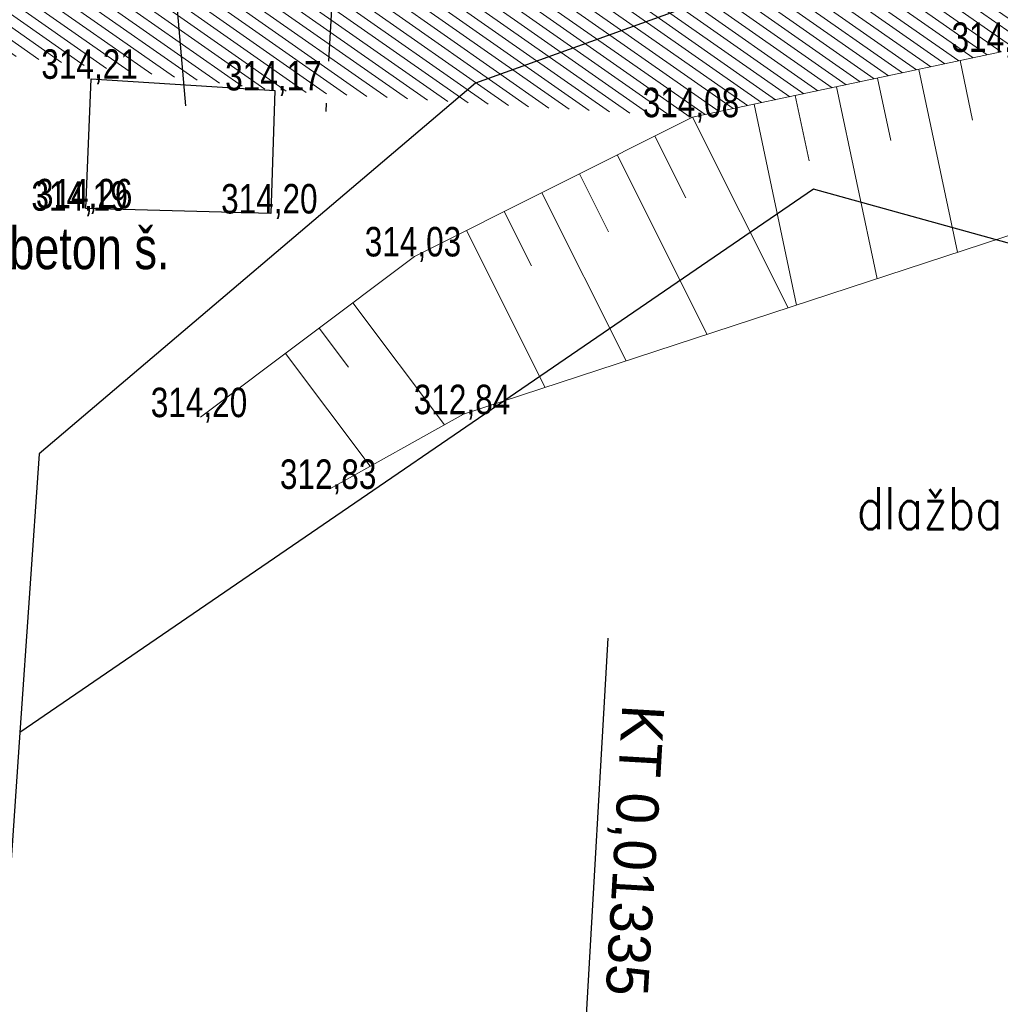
# Model space of a CAD drawing. Extents: x -783215 to -782699, y -1044860 to -1044498.
# Tile 13 of 60: x -783101 to -783090, y -1044727 to -1044715. Entities that reach past the tile are written whole.
import ezdxf
from ezdxf import colors
from ezdxf.entities.mleader import LeaderData, LeaderLine
from ezdxf.enums import TextEntityAlignment as Align
from ezdxf.math import Vec2, Vec3

# ---------------------------------------------------------------- set-up
doc = ezdxf.new("R2010")
doc.units = 0
doc.header["$MEASUREMENT"] = 0
doc.linetypes.add('ČERCHOVANÁX2', pattern=[2, 1, -0.5, 0, -0.5])
for name, color, linetype in [('A_PŘÍČNÉ ŘEZY', 6, 'CONTINUOUS'), ('C3D_Trasa-Popisy trasy', 1, 'CONTINUOUS'), ('popisky nové', 1, 'CONTINUOUS'), ('S_VODA', 150, 'VODVPITO'), ('Z_hrany ploch', 7, 'CONTINUOUS'), ('Z_Popisy', 7, 'CONTINUOUS')]:
    doc.layers.add(name, color=color, linetype=linetype)
for name, color, linetype, lineweight in [('KN_hranice pozemků', 140, 'CONTINUOUS', 30), ('Z_VÝŠKY', 7, 'CONTINUOUS', 9), ('Z_VÝŠKY NETISK', 252, 'CONTINUOUS', 9)]:
    doc.layers.add(name, color=color, linetype=linetype, lineweight=lineweight)
doc.layers.add('Z_svahování', color=7, linetype='CONTINUOUS', lineweight=9, true_color=0x703800)
doc.layers.add('šrafy zeleň', color=7, linetype='CONTINUOUS', lineweight=13, true_color=0xdaf1b1)
doc.styles.add('ROMANS', font='romans.shx', dxfattribs={"width": 0.8})
doc.styles.add('Style-cs_Working', font='cs_Working.shx')
doc.linetypes.add('VODVPITO', pattern='A,7,-6.5,[2,civil.shx,S=1,R=0,X=0,Y=0],-6.5', length=20)

msp = doc.modelspace()

# ---------------------------------------------------------------- hatches: boundary and pattern name
at = {"layer": 'šrafy zeleň', "linetype": 'ByBlock', "ltscale": 2500}
h = msp.add_hatch(dxfattribs=at)
h.set_pattern_fill('ANSI31', color=256, angle=100)
h.set_pattern_definition([(145, (0, 0), (-0.071697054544, -0.102394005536), [])])
h.paths.add_polyline_path([(-783076.403, -1044720.256), (-783076.403, -1044719.156), (-783075.303, -1044719.156), (-783075.303, -1044720.256)])
edge = h.paths.add_edge_path()
edge.add_line((-783075.375, -1044716.204), (-783075.86, -1044712.86))
edge.add_line((-783075.86, -1044712.86), (-783087.109, -1044714.095))
edge.add_arc((-783091.662, -1044672.594), 41.75, 266.7095, 276.2615, ccw=False)
edge.add_line((-783094.059, -1044714.275), (-783107.39, -1044713.508))
edge.add_line((-783107.39, -1044713.508), (-783107.451, -1044714.919))
edge.add_line((-783107.451, -1044714.919), (-783102.36, -1044715.22))
edge.add_line((-783102.36, -1044715.22), (-783098.121, -1044715.777))
edge.add_line((-783098.121, -1044715.777), (-783093.164, -1044716.095))
edge.add_line((-783093.164, -1044716.095), (-783089.499, -1044715.32))
edge.add_line((-783089.499, -1044715.32), (-783082.737, -1044714.904))
edge.add_line((-783082.737, -1044714.904), (-783079.734, -1044715.356))
edge.add_line((-783079.734, -1044715.356), (-783078.177, -1044720.379))
edge.add_line((-783078.177, -1044720.379), (-783077.874, -1044728.355))
edge.add_line((-783077.874, -1044728.355), (-783077.859, -1044729.156))
edge.add_line((-783077.859, -1044729.156), (-783077.849, -1044729.519))
edge.add_line((-783077.849, -1044729.519), (-783075.242, -1044729.515))
edge.add_arc((-783063.958, -1044733.596), 12, 145.4578, 160.1178, ccw=False)
edge.add_line((-783073.842, -1044726.791), (-783074.658, -1044721.159))
edge.add_line((-783074.658, -1044721.159), (-783075.375, -1044716.204))

# ---------------------------------------------------------------- linework, layer by layer
at = {"layer": 'A_PŘÍČNÉ ŘEZY', "linetype": 'ČERCHOVANÁX2'}
msp.add_lwpolyline([(-783097.019, -1044707.344), (-783097.306, -1044712.335), (-783097.536, -1044716.329)], dxfattribs=at)
at = {"layer": 'C3D_Trasa-Popisy trasy', "color": 1, "linetype": 'Continuous', "lineweight": -3}
msp.add_line((-783094.169, -1044722.279), (-783094.456, -1044727.271), dxfattribs=at)
at = {"layer": 'KN_hranice pozemků', "linetype": 'Continuous'}
for p, q in [((-783090.71, -1044713.88), (-783095.74, -1044715.69)), ((-783095.74, -1044715.69), (-783100.92, -1044720.09)), ((-783091.73, -1044716.95), (-783101.15, -1044723.4)), ((-783081.21, -1044719.86), (-783091.73, -1044716.95)), ((-783100.92, -1044720.09), (-783101.15, -1044723.4)), ((-783101.15, -1044723.4), (-783102.24, -1044739.31))]:
    msp.add_line(p, q, dxfattribs=at).dxf.unprotected_set("ltscale", 0)
at = {"layer": 'S_VODA', "ltscale": 0.2}
msp.add_lwpolyline([(-783062.929, -1044708.411), (-783099.462, -1044712.711), (-783099.184, -1044715.961)], dxfattribs=at)
at = {"layer": 'Z_hrany ploch', "linetype": 'Continuous'}
for p, q in [((-783100.367, -1044717.177), (-783100.303, -1044715.639)), ((-783100.303, -1044715.639), (-783098.121, -1044715.777)), ((-783098.121, -1044715.777), (-783098.169, -1044717.238)), ((-783098.169, -1044717.238), (-783100.367, -1044717.177))]:
    msp.add_line(p, q, dxfattribs=at).dxf.unprotected_set("ltscale", 0)
at = {"layer": 'Z_svahování'}
for p, q in [((-783089.499, -1044715.32), (-783093.164, -1044716.095)), ((-783090.477, -1044715.527), (-783090.018, -1044717.699)), ((-783089.988, -1044715.423), (-783089.839, -1044716.129)), ((-783090.967, -1044715.63), (-783090.81, -1044716.371)), ((-783091.456, -1044715.734), (-783090.974, -1044718.012)), ((-783091.945, -1044715.837), (-783091.781, -1044716.614)), ((-783092.434, -1044715.941), (-783091.93, -1044718.326)), ((-783093.164, -1044716.095), (-783096.464, -1044717.748)), ((-783093.164, -1044716.095), (-783092.03, -1044718.358)), ((-783093.611, -1044716.319), (-783093.245, -1044717.051)), ((-783094.058, -1044716.543), (-783092.991, -1044718.673)), ((-783094.505, -1044716.767), (-783094.161, -1044717.454)), ((-783094.952, -1044716.991), (-783093.952, -1044718.988)), ((-783095.882, -1044719.621), (-783088.618, -1044717.24)), ((-783095.399, -1044717.215), (-783095.077, -1044717.858)), ((-783095.846, -1044717.439), (-783094.912, -1044719.303)), ((-783096.464, -1044717.748), (-783099.004, -1044719.656)), ((-783097.196, -1044718.298), (-783096.108, -1044719.747)), ((-783097.596, -1044718.598), (-783097.247, -1044719.063)), ((-783097.996, -1044718.899), (-783096.989, -1044720.239)), ((-783097.471, -1044720.508), (-783095.882, -1044719.621))]:
    msp.add_line(p, q, dxfattribs=at).dxf.unprotected_set("ltscale", 0)

# ---------------------------------------------------------------- texts
at = {"layer": 'C3D_Trasa-Popisy trasy', "color": 1, "linetype": 'Continuous', "lineweight": -3, "insert": (-783094.188, -1044724.782), "char_height": 0.5, "attachment_point": 8, "rotation": 266.7095, "style": 'Style-cs_Working'}
msp.add_mtext('KT 0,01335', dxfattribs=at)
at = {"layer": 'Z_Popisy', "color": 7, "linetype": 'Continuous', "style": 'Style-cs_Working', "width": 0.8}
msp.add_text('beton š.', height=0.5, dxfattribs=at).set_placement((-783100.324, -1044717.649), align=Align.MIDDLE_CENTER)
at = {"layer": 'Z_VÝŠKY', "linetype": 'Continuous', "style": 'Style-cs_Working', "width": 0.8}
for s, p in [('314,09', (-783090.09, -1044715.32)), ('314,21', (-783100.894, -1044715.639)), ('314,17', (-783098.712, -1044715.777)), ('314,08', (-783093.755, -1044716.095)), ('314,26', (-783100.958, -1044717.177)), ('314,20', (-783098.76, -1044717.238)), ('314,03', (-783097.055, -1044717.748)), ('312,84', (-783096.473, -1044719.621)), ('314,20', (-783099.595, -1044719.656)), ('312,83', (-783098.062, -1044720.508))]:
    msp.add_text(s, height=0.35, dxfattribs=at).set_placement(p)
at = {"layer": 'Z_VÝŠKY NETISK', "linetype": 'Continuous', "style": 'Style-cs_Working', "width": 0.8}
msp.add_text('314,19', height=0.35, dxfattribs=at).set_placement((-783101.012, -1044717.205))

# ---------------------------------------------------------------- leaders
at = {"layer": 'popisky nové', "color": 5, "linetype": 'ByBlock'}
ml = msp.add_multileader_mtext('Standard', dxfattribs=at)
ml.set_content('vyústění potrubí\\Pdlažba z lomového kamene\\P2,0x1,0m, hl.0,25m', color=5, style='ROMANS')
ml.set_leader_properties()
ml.build(insert=Vec2(0, 0))
ml.multileader.update_dxf_attribs({"dogleg_length": 0.36, "arrow_head_size": 0.3})
ctx = ml.context
ctx.base_point, ctx.char_height, ctx.arrow_head_size, ctx.landing_gap_size, ctx.plane_origin = Vec3(-783092.306, -1044719.952), 0.5, 0.3, 0.09, Vec3(-783093.932, -1044718.158)
ctx.text_align_type = 2
notes = []
notes.append((ctx, [(1, (1, 1, 0), (-783083.308, -1044719.952), (-1, 0), 0.36, [(0, [(-783081.906, -1044718.4)], 0, [])])]))
ctx.mtext.insert, ctx.mtext.alignment, ctx.mtext.flow_direction = Vec3(-783083.758, -1044719.654), 3, 5
for ctx, leaders in notes:
    for number, flags, end, landing, length, lines in leaders:
        leader = LeaderData()
        leader.index, (leader.has_last_leader_line, leader.has_dogleg_vector, leader.attachment_direction) = number, flags
        leader.last_leader_point, leader.dogleg_vector, leader.dogleg_length = Vec3(end), Vec3(landing), length
        for number, points, colour, breaks in lines:
            line = LeaderLine()
            line.index, line.vertices, line.color, line.breaks = number, Vec3.list(points), colors.encode_raw_color(colour), breaks
            leader.lines.append(line)
        ctx.leaders.append(leader)

doc.saveas('drawing.dxf')
